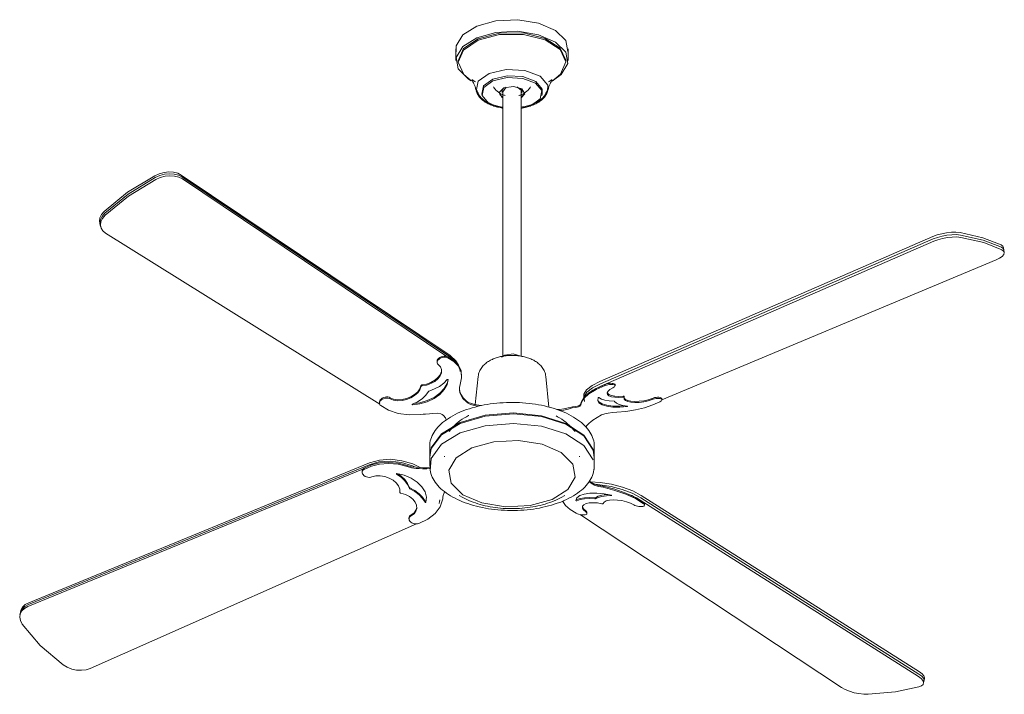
# Model space of a CAD drawing. Header units: millimetres. Extents: x 5554 to 11363, y -2806 to 7544.
# Tile 1 of 3: x 7840 to 8997, y -2806 to -2014. Entities that reach past the tile are written whole.
import ezdxf

# ---------------------------------------------------------------- set-up
doc = ezdxf.new("R2010")
doc.units = ezdxf.units.MM
doc.layers.add('E-ELEC-FIXT', color=7, linetype='Continuous', lineweight=9)

# ---------------------------------------------------------------- blocks, each defined once
blk = doc.blocks.new('33110 - 33110 MALVINAS Grey ceiling fan-563528-00 Isometrico PDF')
at = {"layer": 'E-ELEC-FIXT', "color": 251, "true_color": 0x5b5b5b}
for p, q in [((1605.5, -2048), (1605.5, -2061.6)), ((1737.1, -2061.6), (1737.1, -2048)), ((1608.2, -2061.6), (1608.2, -2063.3)), ((1734.4, -2063.3), (1734.4, -2061.6)), ((1664.3, -2093), (1660.7, -2098.2)), ((1635.7, -2101.1), (1636.2, -2102.8)), ((1660.6, -2097.3), (1660.6, -2409.6)), ((1682.1, -2409), (1682.1, -2097.3)), ((1682.1, -2104.5), (1686.2, -2100)), ((1706.4, -2102.8), (1706.9, -2101.1)), ((1693.7, -2114.4), (1682, -2117.7)), ((1598.5, -2407.9), (1282.8, -2196)), ((1283.4, -2198.2), (1599, -2410.1)), ((1599, -2410.1), (1283.4, -2198.2)), ((1284, -2200.5), (1594.7, -2409.1)), ((1187, -2252.8), (1187.5, -2255)), ((1187.5, -2255), (1188.1, -2257.3)), ((1516, -2465.3), (1193.8, -2264.4)), ((2165.8, -2268.2), (1774.6, -2438.4)), ((1775.1, -2441.1), (2166.2, -2271)), ((2166.2, -2271), (1775.1, -2441.1)), ((1775.6, -2443.9), (2166.7, -2273.8)), ((2249.2, -2284.1), (2248.7, -2281.3)), ((2249.7, -2286.9), (2249.2, -2284.1)), ((2240, -2295.8), (1847.3, -2460)), ((1583.2, -2414.8), (1583.2, -2416.1)), ((1595.8, -2410.8), (1595.8, -2409.6)), ((1659.1, -2410), (1662.8, -2407.5)), ((1609.9, -2424.5), (1609.3, -2422.3)), ((1610.5, -2426.8), (1609.9, -2424.5)), ((1612.1, -2432.9), (1612.1, -2431.6)), ((1631.6, -2432.6), (1628.2, -2465.7)), ((1714.7, -2468.7), (1711, -2432.6)), ((1564.2, -2443.4), (1564.2, -2444.7)), ((1564.2, -2443.5), (1564.2, -2444.8)), ((1565.6, -2443.8), (1565.6, -2442.6)), ((1770.8, -2446.2), (1775.6, -2443.9)), ((1780.9, -2443.2), (1780.9, -2442)), ((1792.4, -2443.6), (1792.4, -2442.3)), ((1515.6, -2462.7), (1515.6, -2464)), ((1528.1, -2458.9), (1528.1, -2457.6)), ((1752.6, -2463.8), (1752.6, -2462.6)), ((1755.5, -2456.5), (1756, -2459.3)), ((1756, -2459.3), (1756.5, -2462.1)), ((1801.8, -2455.8), (1801.8, -2457.1)), ((1802.9, -2457.4), (1802.9, -2456.6)), ((1803, -2457.3), (1803, -2456)), ((1835.8, -2459.7), (1835.8, -2458.4)), ((1847.4, -2460.1), (1847.4, -2458.8)), ((1574.6, -2514.8), (1574.6, -2526.2)), ((1768, -2526.2), (1768, -2514.8)), ((1574.7, -2527), (1574.7, -2538.4)), ((1592.1, -2526.2), (1592.1, -2527)), ((1750.5, -2527), (1750.5, -2526.2)), ((1767.9, -2538.4), (1767.9, -2527)), ((1102.6, -2702.7), (1496.9, -2541)), ((1103.1, -2700.5), (1503.4, -2536.3)), ((1503.4, -2536.3), (1103.1, -2700.5)), ((1503.9, -2534.1), (1103.6, -2698.3)), ((1495.2, -2543.8), (1495.2, -2545.1)), ((1497.7, -2541.7), (1497.7, -2540.4)), ((1548.3, -2538.5), (1548.3, -2537.3)), ((1767.7, -2535.4), (1767.7, -2541.8)), ((1761.7, -2556.3), (1764.3, -2558.1)), ((1764.7, -2557.2), (1762.3, -2555.6)), ((1539.7, -2567.4), (1539.7, -2567.5)), ((1539.7, -2567.5), (1539.7, -2568.7)), ((1778.5, -2562.8), (1778.5, -2561.6)), ((1585.7, -2581.7), (1586.2, -2579.5)), ((1586.2, -2579.5), (1586.6, -2577.4)), ((1609.2, -2572.3), (1613.6, -2574.8)), ((1729, -2574.8), (1733.4, -2572.3)), ((1817.4, -2575.2), (1821.9, -2577.8)), ((1821.9, -2577.8), (2148.9, -2784.9)), ((1822.5, -2575.1), (2149.4, -2782.1)), ((2149.4, -2782.1), (1822.5, -2575.1)), ((2150, -2779.4), (1823.1, -2572.4)), ((1757.9, -2591.6), (1757.9, -2590.3)), ((1778.4, -2581.9), (1778.4, -2581.3)), ((1825.5, -2581.8), (1825.5, -2580.6)), ((1827, -2583.8), (1827, -2582.5)), ((1550.2, -2598.5), (1550.2, -2599.8)), ((1552.8, -2596.4), (1552.8, -2595.1)), ((2058.6, -2798), (1751.6, -2595)), ((1759.4, -2593.5), (1759.4, -2592.3)), ((1559, -2605.7), (1175.9, -2775.5)), ((1093.7, -2710.5), (1093.2, -2712.7)), ((1094.1, -2708.3), (1093.7, -2710.5)), ((2155.3, -2790.2), (2155.9, -2787.5)), ((2154.7, -2793), (2155.3, -2790.2))]:
    blk.add_line(p, q, dxfattribs=at)
for points in [[(1629.8, -2021.1, 0), (1613.4, -2031.5, 0), (1605.9, -2044.4, 0), (1605.8, -2051.2, 0)], [(1736.9, -2050.9, 0), (1734.4, -2038.1, 0), (1722.4, -2026.2, 0), (1702.6, -2017.6, 0), (1678.1, -2013.6, 0), (1652.5, -2014.8, 0), (1629.8, -2021.1, 0)], [(1629.8, -2034.8, 0), (1613.4, -2045.1, 0), (1605.9, -2058, 0), (1608.2, -2071.4, 0), (1620.2, -2083.4, 0), (1623.2, -2085.2, 0)], [(1631.5, -2035.9, 0), (1614.2, -2047.5, 0), (1608.2, -2061.9, 0)], [(1718.5, -2085.6, 0), (1729.2, -2078, 0), (1736.8, -2065.2, 0), (1734.4, -2051.7, 0), (1722.4, -2039.8, 0), (1702.6, -2031.2, 0), (1678.1, -2027.2, 0), (1652.5, -2028.5, 0), (1629.8, -2034.8, 0)], [(1734.4, -2061.3, 0), (1727.9, -2046.9, 0), (1710.2, -2035.5, 0), (1684.8, -2029.2, 0), (1656.7, -2029.3, 0), (1631.5, -2035.9, 0)], [(1721, -2083.7, 0), (1728.4, -2077.4, 0), (1734.4, -2063, 0), (1727.9, -2048.6, 0), (1710.2, -2037.2, 0), (1684.8, -2030.9, 0), (1656.7, -2031, 0), (1631.5, -2037.6, 0)], [(1631.5, -2037.6, 0), (1614.2, -2049.2, 0), (1608.2, -2063.6, 0), (1614.7, -2077.9, 0), (1622.3, -2084.2, 0)], [(1644.5, -2076.6, 0), (1631.6, -2085.9, 0), (1629.3, -2097.4, 0)], [(1713.1, -2098.1, 0), (1713.3, -2090.4, 0), (1704.3, -2079.9, 0), (1686.5, -2073.1, 0), (1664.6, -2071.9, 0), (1644.5, -2076.6, 0)], [(1706.8, -2101.3, 0), (1706.9, -2095.2, 0), (1699.3, -2086.3, 0), (1684.2, -2080.5, 0), (1665.6, -2079.5, 0), (1648.6, -2083.5, 0)], [(1648.9, -2085.4, 0), (1665.7, -2081.5, 0), (1684, -2082.5, 0), (1698.9, -2088.1, 0), (1706.4, -2096.9, 0), (1704.5, -2106.5, 0), (1693.7, -2114.4, 0)], [(1629, -2096.1, 0), (1628.5, -2094, 0), (1627.9, -2092.1, 0), (1627.3, -2090.4, 0), (1626.6, -2088.9, 0), (1625.9, -2087.6, 0), (1625.3, -2086.6, 0), (1624.7, -2085.9, 0), (1624.3, -2085.3, 0), (1624, -2085, 0), (1623.8, -2084.8, 0), (1623.8, -2084.8, 0)], [(1624.5, -2084, 0), (1624.5, -2084.1, 0), (1624.8, -2084.3, 0), (1625.2, -2084.6, 0), (1625.8, -2085, 0), (1626.6, -2085.5, 0), (1627.6, -2086, 0), (1628.5, -2086.5, 0)], [(1648.6, -2083.5, 0), (1637.7, -2091.4, 0), (1635.8, -2101.2, 0)], [(1660.6, -2117.7, 0), (1658.6, -2117.3, 0), (1643.7, -2111.6, 0), (1636.3, -2102.8, 0), (1638.1, -2093.2, 0), (1648.9, -2085.4, 0)], [(1649.5, -2092.6, 0), (1649.9, -2093.3, 0), (1650.8, -2094.4, 0), (1651.6, -2095.3, 0), (1652.4, -2096.2, 0), (1653.3, -2097, 0), (1654.1, -2097.8, 0), (1654.9, -2098.4, 0), (1655.7, -2099, 0), (1656.5, -2099.6, 0), (1657.3, -2100.1, 0), (1658.1, -2100.5, 0), (1658.8, -2100.9, 0), (1659.6, -2101.3, 0), (1660.3, -2101.6, 0), (1661, -2101.9, 0), (1661.7, -2102.2, 0), (1662.4, -2102.4, 0), (1663.1, -2102.6, 0), (1663.4, -2102.7, 0)], [(1659.9, -2099.1, 0), (1659.4, -2096.7, 0), (1661.9, -2093.5, 0)], [(1682.2, -2105.2, 0), (1686.2, -2100.7, 0), (1683, -2094.9, 0), (1672.9, -2092, 0), (1661.9, -2093.8, 0)], [(1682, -2097.7, 0), (1681.9, -2096.4, 0), (1677, -2092.5, 0)], [(1693.1, -2092.6, 0), (1692.7, -2093.3, 0), (1691.9, -2094.4, 0), (1691, -2095.3, 0), (1690.2, -2096.2, 0), (1689.3, -2097, 0), (1688.5, -2097.8, 0), (1687.7, -2098.4, 0), (1686.9, -2099, 0), (1686.1, -2099.6, 0), (1685.3, -2100.1, 0), (1684.5, -2100.5, 0), (1683.8, -2100.9, 0), (1683, -2101.3, 0), (1682.3, -2101.6, 0), (1682.1, -2101.7, 0)], [(1713.6, -2096.1, 0), (1714.1, -2094, 0), (1714.7, -2092.1, 0), (1715.3, -2090.4, 0), (1716, -2088.9, 0), (1716.7, -2087.6, 0), (1717.3, -2086.6, 0), (1717.9, -2085.9, 0), (1718.3, -2085.3, 0), (1718.6, -2085, 0), (1718.8, -2084.8, 0), (1718.8, -2084.8, 0)], [(1718.1, -2084, 0), (1718.1, -2084.1, 0), (1717.8, -2084.3, 0), (1717.4, -2084.6, 0), (1716.8, -2085, 0), (1716, -2085.5, 0), (1715, -2086, 0), (1714.3, -2086.4, 0)], [(1629.2, -2096.8, 0), (1629.5, -2098, 0), (1629.9, -2099.2, 0), (1630.4, -2100.3, 0), (1631, -2101.4, 0), (1631.7, -2102.4, 0), (1632.4, -2103.5, 0), (1633.1, -2104.4, 0), (1634, -2105.4, 0), (1634.8, -2106.3, 0), (1635.8, -2107.2, 0), (1636.7, -2108, 0), (1637.7, -2108.8, 0), (1638.8, -2109.6, 0), (1639.9, -2110.3, 0), (1641, -2111, 0), (1642.2, -2111.6, 0), (1643.4, -2112.3, 0), (1644.7, -2112.9, 0), (1646, -2113.5, 0), (1647.3, -2114, 0), (1648.6, -2114.5, 0), (1650, -2115, 0), (1651.4, -2115.4, 0), (1652.8, -2115.8, 0), (1654.3, -2116.2, 0), (1655.8, -2116.5, 0), (1657.3, -2116.9, 0), (1658.8, -2117.1, 0), (1660.3, -2117.4, 0), (1660.7, -2117.4, 0)], [(1630.2, -2096.7, 0), (1630.5, -2097.8, 0), (1630.9, -2098.9, 0), (1631.4, -2099.9, 0), (1631.9, -2101, 0), (1632.5, -2102, 0), (1633.2, -2102.9, 0), (1634, -2103.9, 0), (1634.7, -2104.8, 0), (1635.6, -2105.6, 0), (1636.5, -2106.5, 0), (1637.4, -2107.3, 0), (1638.4, -2108, 0), (1639.4, -2108.8, 0), (1640.5, -2109.5, 0), (1641.6, -2110.2, 0), (1642.8, -2110.8, 0), (1644, -2111.4, 0), (1645.2, -2112, 0), (1646.5, -2112.6, 0), (1647.7, -2113.1, 0), (1649.1, -2113.6, 0), (1650.4, -2114, 0), (1651.8, -2114.5, 0), (1653.2, -2114.9, 0), (1654.6, -2115.3, 0), (1656.1, -2115.6, 0), (1657.6, -2115.9, 0), (1659, -2116.2, 0), (1660.6, -2116.4, 0)], [(1661.9, -2093.8, 0), (1656.4, -2099.1, 0), (1659.7, -2104.8, 0), (1660.5, -2105.3, 0)], [(1656.9, -2101.3, 0), (1659.7, -2104, 0), (1660.6, -2104.5, 0)], [(1679.5, -2102.6, 0), (1679.8, -2102.6, 0), (1680.5, -2102.3, 0), (1681.2, -2102.1, 0), (1681.9, -2101.8, 0), (1682.1, -2101.7, 0)], [(1681.4, -2094, 0), (1683.2, -2098, 0), (1682.7, -2099.3, 0)], [(1712.5, -2096.7, 0), (1712.1, -2097.8, 0), (1711.7, -2098.9, 0), (1711.2, -2099.9, 0), (1710.7, -2101, 0), (1710.1, -2102, 0), (1709.4, -2102.9, 0), (1708.7, -2103.9, 0), (1707.9, -2104.8, 0), (1707, -2105.6, 0), (1706.1, -2106.5, 0), (1705.2, -2107.3, 0), (1704.2, -2108, 0), (1703.2, -2108.8, 0), (1702.1, -2109.5, 0), (1701, -2110.2, 0), (1699.8, -2110.8, 0), (1698.6, -2111.4, 0), (1697.4, -2112, 0), (1696.3, -2112.5, 0)], [(1713.4, -2096.8, 0), (1713.1, -2098, 0), (1712.7, -2099.2, 0), (1712.2, -2100.3, 0), (1711.6, -2101.4, 0), (1711, -2102.4, 0), (1710.2, -2103.5, 0), (1709.5, -2104.4, 0), (1708.7, -2105.4, 0), (1707.8, -2106.3, 0), (1706.9, -2107.2, 0), (1705.9, -2108, 0), (1704.9, -2108.8, 0), (1703.8, -2109.6, 0), (1702.7, -2110.3, 0), (1701.6, -2111, 0), (1700.4, -2111.6, 0), (1699.2, -2112.3, 0), (1697.9, -2112.9, 0), (1696.7, -2113.4, 0)], [(1681.9, -2116.4, 0), (1682.2, -2116.4, 0), (1683.7, -2116.1, 0), (1685.2, -2115.9, 0), (1686.7, -2115.6, 0), (1688.1, -2115.2, 0), (1689.6, -2114.8, 0), (1691, -2114.4, 0), (1692.3, -2114, 0), (1693.7, -2113.5, 0), (1695, -2113, 0), (1696.3, -2112.5, 0)], [(1681.9, -2117.4, 0), (1682.3, -2117.4, 0), (1683.8, -2117.2, 0), (1685.3, -2116.9, 0), (1686.8, -2116.6, 0), (1688.3, -2116.2, 0), (1689.7, -2115.8, 0), (1691.1, -2115.4, 0), (1692.5, -2115, 0), (1693.9, -2114.5, 0), (1695.3, -2114, 0), (1696.6, -2113.5, 0), (1696.7, -2113.4, 0)], [(1251.7, -2196.8, 0), (1219.7, -2216.3, 0), (1192.3, -2238.8, 0)], [(1282.8, -2196, 0), (1278.7, -2194, 0), (1273.8, -2192.8, 0), (1268.3, -2192.4, 0), (1262.6, -2193, 0), (1256.9, -2194.5, 0), (1251.7, -2196.8, 0)], [(1252.2, -2199, 0), (1257.5, -2196.7, 0), (1263.2, -2195.2, 0), (1268.9, -2194.7, 0), (1274.4, -2195, 0), (1279.3, -2196.2, 0), (1283.4, -2198.2, 0)], [(1283.4, -2198.2, 0), (1279.3, -2196.2, 0), (1274.4, -2195, 0), (1268.9, -2194.7, 0), (1263.2, -2195.2, 0), (1257.5, -2196.7, 0), (1252.2, -2199, 0)], [(1252.8, -2201.2, 0), (1258.1, -2199, 0), (1263.8, -2197.5, 0), (1269.5, -2196.9, 0), (1274.9, -2197.2, 0), (1279.9, -2198.5, 0), (1284, -2200.5, 0)], [(1192.9, -2241, 0), (1220.3, -2218.6, 0), (1252.2, -2199, 0)], [(1252.2, -2199, 0), (1220.3, -2218.6, 0), (1192.9, -2241, 0)], [(1193.4, -2243.3, 0), (1220.9, -2220.8, 0), (1252.8, -2201.2, 0)], [(1192.3, -2238.8, 0), (1189.2, -2242.5, 0), (1187.2, -2246.4, 0), (1186.6, -2250.3, 0), (1187.3, -2254, 0)], [(1187.9, -2256.2, 0), (1187.2, -2252.5, 0), (1187.8, -2248.6, 0), (1189.7, -2244.7, 0), (1192.9, -2241, 0)], [(1192.9, -2241, 0), (1189.7, -2244.7, 0), (1187.8, -2248.6, 0), (1187.2, -2252.5, 0), (1187.9, -2256.2, 0)], [(1193.8, -2264.4, 0), (1190.5, -2261.7, 0), (1188.5, -2258.4, 0), (1187.8, -2254.8, 0), (1188.4, -2250.9, 0), (1190.3, -2247, 0), (1193.4, -2243.3, 0)], [(2197.7, -2263.7, 0), (2192.9, -2263.2, 0), (2187.6, -2263.3, 0), (2181.9, -2263.9, 0), (2176.1, -2264.9, 0), (2170.7, -2266.4, 0), (2165.8, -2268.2, 0)], [(2166.2, -2271, 0), (2171.1, -2269.2, 0), (2176.6, -2267.7, 0), (2182.3, -2266.6, 0), (2188, -2266.1, 0), (2193.4, -2266, 0), (2198.1, -2266.5, 0)], [(2198.1, -2266.5, 0), (2193.4, -2266, 0), (2188, -2266.1, 0), (2182.3, -2266.6, 0), (2176.6, -2267.7, 0), (2171.1, -2269.2, 0), (2166.2, -2271, 0)], [(2245.9, -2278.1, 0), (2224.6, -2269.7, 0), (2197.7, -2263.7, 0)], [(2198.1, -2266.5, 0), (2225, -2272.5, 0), (2246.4, -2280.9, 0)], [(2246.4, -2280.9, 0), (2225, -2272.5, 0), (2198.1, -2266.5, 0)], [(2166.7, -2273.8, 0), (2171.6, -2272, 0), (2177.1, -2270.5, 0), (2182.8, -2269.5, 0), (2188.5, -2268.9, 0), (2193.9, -2268.8, 0), (2198.6, -2269.3, 0)], [(2198.6, -2269.3, 0), (2225.5, -2275.3, 0), (2246.8, -2283.7, 0)], [(2248.7, -2281.6, 0), (2248, -2279.7, 0), (2245.9, -2278.1, 0)], [(2246.8, -2283.7, 0), (2248.9, -2285.3, 0), (2249.7, -2287.2, 0), (2249.1, -2289.3, 0), (2247.2, -2291.6, 0), (2244.1, -2293.7, 0), (2240, -2295.8, 0)], [(2246.4, -2280.9, 0), (2248.4, -2282.5, 0), (2249.2, -2284.4, 0)], [(2249.2, -2284.4, 0), (2248.4, -2282.5, 0), (2246.4, -2280.9, 0)], [(1662.8, -2407.5, 0), (1672.7, -2406, 0), (1681.8, -2408.6, 0), (1682.4, -2409, 0)], [(1595.8, -2409.6, 0), (1594.5, -2409, 0), (1593, -2408.7, 0), (1591.4, -2408.7, 0), (1589.7, -2409, 0), (1588.1, -2409.5, 0), (1586.5, -2410.2, 0), (1585.2, -2411.2, 0), (1584.2, -2412.3, 0), (1583.5, -2413.4, 0), (1583.2, -2414.6, 0)], [(1584.7, -2418.7, 0), (1583.9, -2417.9, 0), (1583.4, -2416.9, 0), (1583.2, -2415.8, 0), (1583.5, -2414.7, 0), (1584.2, -2413.5, 0), (1585.2, -2412.5, 0), (1586.5, -2411.5, 0), (1588.1, -2410.8, 0), (1589.7, -2410.3, 0), (1591.4, -2410, 0), (1593, -2410, 0), (1594.5, -2410.3, 0), (1595.8, -2410.8, 0)], [(1612.1, -2433.1, 0), (1611.4, -2425.9, 0), (1608.3, -2419.4, 0), (1603, -2413.9, 0), (1595.8, -2409.6, 0)], [(1595.8, -2410.8, 0), (1603, -2415.1, 0), (1608.3, -2420.7, 0), (1611.4, -2427.2, 0), (1612.1, -2434.4, 0), (1610.4, -2441.9, 0)], [(1607.9, -2418.4, 0), (1605.5, -2414.4, 0), (1598.5, -2407.9, 0)], [(1599, -2410.1, 0), (1606, -2416.6, 0), (1606.6, -2417.4, 0)], [(1606.6, -2417.4, 0), (1606, -2416.6, 0), (1599, -2410.1, 0)], [(1631.6, -2432.6, 0), (1631.8, -2431.1, 0), (1632.1, -2429.7, 0), (1632.5, -2428.2, 0), (1633.1, -2426.9, 0), (1633.7, -2425.5, 0), (1634.3, -2424.3, 0), (1635.1, -2423.1, 0), (1635.9, -2422, 0), (1636.7, -2420.9, 0), (1637.6, -2419.9, 0), (1638.5, -2418.9, 0), (1639.5, -2418, 0), (1640.5, -2417.2, 0), (1641.5, -2416.4, 0), (1642.6, -2415.6, 0), (1643.6, -2414.9, 0), (1644.7, -2414.3, 0), (1645.9, -2413.6, 0), (1647, -2413.1, 0), (1648.2, -2412.5, 0), (1649.2, -2412, 0)], [(1711, -2432.6, 0), (1710.8, -2431.1, 0), (1710.5, -2429.7, 0), (1710.1, -2428.2, 0), (1709.6, -2426.9, 0), (1709, -2425.5, 0), (1708.3, -2424.3, 0), (1707.5, -2423.1, 0), (1706.7, -2422, 0), (1705.9, -2420.9, 0), (1705, -2419.9, 0), (1704.1, -2418.9, 0), (1703.1, -2418, 0), (1702.1, -2417.2, 0), (1701.1, -2416.4, 0), (1700.1, -2415.6, 0), (1699, -2414.9, 0), (1697.9, -2414.3, 0), (1696.8, -2413.6, 0), (1695.6, -2413.1, 0), (1694.5, -2412.5, 0), (1693.3, -2412, 0), (1692.1, -2411.5, 0), (1690.9, -2411, 0), (1689.6, -2410.6, 0), (1688.4, -2410.2, 0), (1687.1, -2409.9, 0), (1685.8, -2409.5, 0), (1684.6, -2409.2, 0), (1683.3, -2409, 0), (1681.9, -2408.7, 0), (1680.6, -2408.5, 0), (1679.3, -2408.3, 0), (1678, -2408.2, 0), (1676.6, -2408.1, 0), (1675.3, -2408, 0), (1673.9, -2407.9, 0), (1672.6, -2407.8, 0), (1671.2, -2407.8, 0), (1669.8, -2407.9, 0), (1668.5, -2407.9, 0), (1667.1, -2408, 0), (1665.8, -2408.1, 0), (1664.5, -2408.2, 0), (1663.1, -2408.4, 0), (1661.8, -2408.6, 0), (1660.5, -2408.8, 0), (1659.2, -2409, 0), (1657.9, -2409.3, 0), (1656.6, -2409.6, 0), (1655.3, -2409.9, 0), (1654, -2410.3, 0), (1652.8, -2410.7, 0), (1651.6, -2411.1, 0), (1650.3, -2411.6, 0), (1649.2, -2412, 0)], [(1565.6, -2443.8, 0), (1570.9, -2442.8, 0), (1576, -2441, 0), (1580.5, -2438.4, 0), (1584.3, -2435.3, 0), (1586.9, -2431.8, 0), (1588.4, -2428.2, 0), (1588.5, -2424.6, 0), (1587.2, -2421.4, 0), (1584.7, -2418.7, 0)], [(1588.4, -2426.9, 0), (1586.9, -2430.5, 0), (1584.3, -2434, 0), (1580.5, -2437.1, 0), (1576, -2439.7, 0), (1570.9, -2441.6, 0), (1565.6, -2442.6, 0)], [(1554.4, -2465.8, 0), (1563.1, -2464.8, 0), (1571.8, -2462.3, 0), (1579.7, -2458.5, 0), (1586.5, -2453.7, 0), (1591.7, -2448.1, 0), (1595, -2442.2, 0), (1596.2, -2436.2, 0)], [(1596.2, -2436, 0), (1595, -2440.9, 0), (1591.7, -2446.9, 0), (1586.5, -2452.4, 0), (1579.7, -2457.2, 0), (1571.8, -2461, 0), (1563.1, -2463.5, 0), (1556, -2464.5, 0)], [(1595.3, -2436.2, 0), (1591.2, -2440.4, 0), (1586.2, -2444.2, 0), (1580.4, -2447.3, 0), (1574, -2449.7, 0)], [(1596.2, -2436.2, 0), (1596.2, -2436.1, 0), (1596.2, -2436.1, 0), (1596.1, -2436, 0), (1596, -2436, 0), (1595.9, -2436, 0), (1595.8, -2436, 0), (1595.7, -2436, 0), (1595.6, -2436, 0), (1595.5, -2436.1, 0), (1595.4, -2436.1, 0), (1595.3, -2436.2, 0)], [(1774.6, -2438.4, 0), (1765.4, -2443.2, 0), (1759, -2448.3, 0), (1755.8, -2453.3, 0), (1755.7, -2457.2, 0)], [(1792.4, -2442.3, 0), (1792.4, -2442.1, 0), (1792, -2441.6, 0), (1791.3, -2441.2, 0), (1790.2, -2440.8, 0), (1788.9, -2440.7, 0), (1787.4, -2440.6, 0), (1785.7, -2440.8, 0), (1784, -2441, 0), (1782.4, -2441.4, 0), (1780.9, -2442, 0)], [(1564.2, -2443.5, 0), (1563, -2447.2, 0), (1560.5, -2450.7, 0), (1556.9, -2453.9, 0), (1552.5, -2456.5, 0), (1547.4, -2458.5, 0), (1542.1, -2459.6, 0), (1536.9, -2459.9, 0), (1532.1, -2459.2, 0), (1528.1, -2457.6, 0)], [(1528.1, -2458.9, 0), (1532.1, -2460.4, 0), (1536.9, -2461.1, 0), (1542.1, -2460.9, 0), (1547.4, -2459.8, 0), (1552.5, -2457.8, 0), (1556.9, -2455.1, 0), (1560.5, -2451.9, 0), (1563, -2448.4, 0), (1564.2, -2444.8, 0)], [(1573.3, -2450.2, 0), (1570, -2454.6, 0), (1565.7, -2458.7, 0), (1560.4, -2462.3, 0), (1554.3, -2465.2, 0)], [(1565.6, -2442.6, 0), (1565.4, -2442.6, 0), (1565.1, -2442.6, 0), (1564.9, -2442.7, 0), (1564.7, -2442.8, 0), (1564.5, -2442.9, 0), (1564.4, -2443.1, 0), (1564.3, -2443.2, 0), (1564.2, -2443.4, 0), (1564.2, -2443.5, 0)], [(1564.2, -2444.8, 0), (1564.2, -2444.6, 0), (1564.3, -2444.5, 0), (1564.4, -2444.3, 0), (1564.5, -2444.2, 0), (1564.7, -2444, 0), (1564.9, -2443.9, 0), (1565.1, -2443.9, 0), (1565.4, -2443.8, 0), (1565.6, -2443.8, 0)], [(1574, -2449.7, 0), (1573.7, -2449.8, 0), (1573.5, -2449.9, 0), (1573.4, -2450, 0), (1573.3, -2450.2, 0)], [(1610.4, -2441.9, 0), (1609.5, -2445.4, 0), (1609.5, -2448.9, 0)], [(1611.3, -2453.3, 0), (1610.2, -2450.4, 0), (1609.5, -2447.6, 0)], [(1609.5, -2448.9, 0), (1610.1, -2451.4, 0), (1611.2, -2454.1, 0)], [(1780.9, -2442, 0), (1770.2, -2446.7, 0), (1761.6, -2451.9, 0), (1755.6, -2457.2, 0), (1752.6, -2462.6, 0)], [(1752.6, -2463.8, 0), (1755.6, -2458.5, 0), (1761.6, -2453.1, 0), (1770.2, -2447.9, 0), (1780.9, -2443.2, 0)], [(1756.1, -2456.8, 0), (1756.2, -2456.1, 0), (1759.4, -2451, 0), (1765.9, -2445.9, 0), (1775.1, -2441.1, 0)], [(1775.1, -2441.1, 0), (1765.9, -2445.9, 0), (1759.4, -2451, 0), (1756.2, -2456.1, 0), (1756.1, -2456.8, 0)], [(1765, -2449.6, 0), (1766.3, -2448.8, 0), (1768.9, -2447.2, 0)], [(1780.9, -2443.2, 0), (1782.4, -2442.7, 0), (1784, -2442.3, 0), (1785.7, -2442, 0), (1787.4, -2441.9, 0), (1788.9, -2441.9, 0), (1790.2, -2442.1, 0), (1791.3, -2442.4, 0), (1792, -2442.9, 0), (1792.4, -2443.4, 0), (1792.3, -2444, 0), (1791.8, -2444.6, 0), (1791, -2445.3, 0), (1789.8, -2445.9, 0)], [(1789.8, -2445.9, 0), (1786.4, -2447.8, 0), (1784.2, -2449.8, 0), (1783.2, -2451.8, 0), (1783.5, -2453.6, 0), (1785.2, -2455.2, 0), (1788.1, -2456.4, 0), (1792, -2457.1, 0), (1796.6, -2457.4, 0), (1801.8, -2457.1, 0)], [(1528.1, -2457.6, 0), (1526.8, -2457.1, 0), (1525.4, -2456.7, 0), (1523.8, -2456.7, 0), (1522.1, -2457, 0), (1520.4, -2457.5, 0), (1518.9, -2458.2, 0), (1517.6, -2459.1, 0), (1516.5, -2460.2, 0), (1515.9, -2461.3, 0), (1515.6, -2462.5, 0)], [(1517.1, -2466.6, 0), (1516.2, -2465.8, 0), (1515.7, -2464.8, 0), (1515.6, -2463.7, 0), (1515.9, -2462.6, 0), (1516.5, -2461.4, 0), (1517.6, -2460.4, 0), (1518.9, -2459.4, 0), (1520.4, -2458.7, 0), (1522.1, -2458.2, 0), (1523.8, -2458, 0), (1525.4, -2458, 0), (1526.8, -2458.3, 0), (1528.1, -2458.9, 0)], [(1768, -2514.8, 0), (1767.9, -2512.7, 0), (1767.7, -2510.5, 0), (1767.3, -2508.4, 0), (1766.7, -2506.3, 0), (1766, -2504.2, 0), (1765.1, -2502.1, 0), (1764.1, -2500.1, 0), (1762.9, -2498.1, 0), (1761.6, -2496.1, 0), (1760.1, -2494.2, 0), (1758.5, -2492.3, 0), (1756.7, -2490.4, 0), (1754.8, -2488.6, 0), (1752.8, -2486.8, 0), (1750.7, -2485.1, 0), (1748.4, -2483.5, 0), (1746, -2481.8, 0), (1743.5, -2480.3, 0), (1740.9, -2478.8, 0), (1738.2, -2477.3, 0), (1735.4, -2475.9, 0), (1732.4, -2474.6, 0), (1729.4, -2473.4, 0), (1726.3, -2472.2, 0), (1723.1, -2471, 0), (1719.8, -2470, 0), (1716.5, -2469, 0), (1713.1, -2468.1, 0), (1709.6, -2467.2, 0), (1706, -2466.5, 0), (1702.4, -2465.8, 0), (1698.8, -2465.2, 0), (1695.1, -2464.6, 0), (1691.3, -2464.2, 0), (1687.6, -2463.8, 0), (1683.8, -2463.5, 0), (1680, -2463.3, 0), (1676.2, -2463.1, 0), (1672.3, -2463.1, 0), (1668.5, -2463.1, 0), (1664.7, -2463.2, 0), (1660.9, -2463.4, 0), (1657.1, -2463.6, 0), (1653.3, -2464, 0), (1649.5, -2464.4, 0), (1645.8, -2464.9, 0), (1642.2, -2465.4, 0), (1638.5, -2466.1, 0), (1635, -2466.8, 0), (1631.4, -2467.6, 0), (1628, -2468.5, 0), (1624.6, -2469.4, 0), (1621.3, -2470.5, 0), (1618, -2471.6, 0), (1614.9, -2472.7, 0), (1611.8, -2473.9, 0), (1610.8, -2474.3, 0)], [(1611.2, -2454.1, 0), (1613.7, -2458.4, 0), (1617.4, -2462.2, 0)], [(1617.6, -2461.3, 0), (1613.9, -2457.6, 0), (1611.3, -2453.3, 0)], [(1617.4, -2462.2, 0), (1619.7, -2464.1, 0), (1622.4, -2465.4, 0)], [(1622.4, -2464.1, 0), (1619.9, -2463, 0), (1617.6, -2461.3, 0)], [(1752.6, -2462.9, 0), (1752.6, -2463.6, 0), (1752.2, -2464.6, 0)], [(1752.2, -2465.9, 0), (1752.6, -2464.8, 0), (1752.6, -2463.8, 0)], [(1772.6, -2457.6, 0), (1772, -2460.8, 0), (1773.5, -2463.7, 0), (1777.2, -2466, 0), (1782.7, -2467.6, 0), (1789.7, -2468.5, 0), (1797.8, -2468.6, 0), (1806.5, -2467.8, 0)], [(1802.6, -2467, 0), (1797.8, -2467.3, 0), (1789.7, -2467.3, 0), (1782.7, -2466.4, 0), (1777.2, -2464.7, 0), (1773.5, -2462.4, 0), (1772, -2459.9, 0)], [(1773.5, -2457.5, 0), (1773.5, -2457.4, 0), (1773.4, -2457.4, 0), (1773.3, -2457.4, 0), (1773.2, -2457.4, 0), (1773.1, -2457.4, 0), (1773, -2457.4, 0), (1772.9, -2457.5, 0), (1772.7, -2457.5, 0), (1772.7, -2457.5, 0), (1772.6, -2457.6, 0), (1772.6, -2457.6, 0)], [(1791.3, -2461.7, 0), (1785.5, -2461.4, 0), (1780.5, -2460.5, 0), (1776.4, -2459.2, 0), (1773.5, -2457.5, 0)], [(1801.8, -2455.8, 0), (1796.6, -2456.1, 0), (1792, -2455.9, 0), (1788.1, -2455.1, 0), (1785.2, -2453.9, 0), (1783.5, -2452.4, 0)], [(1791.9, -2461.9, 0), (1791.8, -2461.8, 0), (1791.7, -2461.8, 0), (1791.5, -2461.7, 0), (1791.3, -2461.7, 0)], [(1806.8, -2467.4, 0), (1801.5, -2466.7, 0), (1797.1, -2465.5, 0), (1793.9, -2463.9, 0), (1791.9, -2461.9, 0)], [(1844.9, -2462.4, 0), (1836.6, -2466.1, 0), (1826.9, -2469.3, 0), (1816.2, -2471.9, 0), (1805.2, -2473.6, 0), (1794.3, -2474.5, 0)], [(1802.9, -2456.1, 0), (1803, -2456, 0), (1802.9, -2455.9, 0), (1802.8, -2455.8, 0), (1802.7, -2455.8, 0), (1802.5, -2455.8, 0), (1802.3, -2455.8, 0), (1802, -2455.8, 0), (1801.8, -2455.8, 0)], [(1801.8, -2457.1, 0), (1802, -2457.1, 0), (1802.3, -2457, 0), (1802.5, -2457, 0), (1802.7, -2457.1, 0), (1802.8, -2457.1, 0), (1802.9, -2457.2, 0)], [(1803, -2457.2, 0), (1802.9, -2457.3, 0), (1802.9, -2457.4, 0)], [(1802.9, -2457.4, 0), (1803, -2459.3, 0), (1804.5, -2460.9, 0), (1807.2, -2462.1, 0), (1811, -2462.9, 0), (1815.6, -2463.2, 0), (1820.7, -2463.1, 0), (1826, -2462.4, 0), (1831.2, -2461.2, 0), (1835.8, -2459.7, 0)], [(1835.8, -2458.4, 0), (1831.2, -2459.9, 0), (1826, -2461.1, 0), (1820.7, -2461.8, 0), (1815.6, -2462, 0), (1811, -2461.7, 0), (1807.2, -2460.9, 0), (1804.5, -2459.6, 0), (1803, -2458, 0)], [(1847.4, -2458.8, 0), (1847.3, -2458.6, 0), (1847, -2458, 0), (1846.2, -2457.6, 0), (1845.2, -2457.3, 0), (1843.8, -2457.1, 0), (1842.3, -2457.1, 0), (1840.6, -2457.2, 0), (1838.9, -2457.5, 0), (1837.3, -2457.9, 0), (1835.8, -2458.4, 0)], [(1835.8, -2459.7, 0), (1837.3, -2459.2, 0), (1838.9, -2458.8, 0), (1840.6, -2458.5, 0), (1842.3, -2458.4, 0), (1843.8, -2458.4, 0), (1845.2, -2458.6, 0), (1846.2, -2458.9, 0), (1847, -2459.3, 0), (1847.3, -2459.9, 0), (1847.3, -2460.5, 0), (1846.9, -2461.1, 0), (1846, -2461.8, 0), (1844.9, -2462.4, 0)], [(1564.1, -2477.4, 0), (1550.3, -2477.8, 0), (1537.5, -2476, 0), (1526.2, -2472.2, 0), (1517.1, -2466.6, 0)], [(1554.3, -2465.2, 0), (1554.2, -2465.3, 0), (1554.1, -2465.3, 0), (1554.1, -2465.4, 0), (1554, -2465.5, 0), (1554, -2465.6, 0), (1554, -2465.6, 0), (1554, -2465.7, 0), (1554.1, -2465.8, 0), (1554.2, -2465.8, 0), (1554.3, -2465.8, 0), (1554.4, -2465.8, 0)], [(1574.6, -2514.8, 0), (1574.7, -2512.7, 0), (1574.9, -2510.5, 0), (1575.3, -2508.4, 0), (1575.9, -2506.3, 0), (1576.6, -2504.2, 0), (1577.5, -2502.1, 0), (1578.5, -2500.1, 0), (1579.7, -2498.1, 0), (1581.1, -2496.1, 0), (1582.5, -2494.2, 0), (1584.1, -2492.3, 0), (1585.9, -2490.4, 0), (1587.8, -2488.6, 0), (1589.8, -2486.8, 0), (1591.9, -2485.1, 0), (1594.2, -2483.5, 0), (1596.6, -2481.8, 0), (1599.1, -2480.3, 0), (1601.7, -2478.8, 0), (1604.4, -2477.3, 0), (1607.2, -2475.9, 0), (1610.2, -2474.6, 0), (1610.8, -2474.3, 0)], [(1610.4, -2486.8, 0), (1639.7, -2478.2, 0), (1672.9, -2475.4, 0), (1705.8, -2478.8, 0), (1734.7, -2487.8, 0), (1755.8, -2501.5, 0), (1766.8, -2518.2, 0), (1767.9, -2527.9, 0)], [(1635.8, -2466.7, 0), (1632.3, -2466.4, 0), (1627.2, -2465.5, 0), (1622.4, -2464.1, 0)], [(1622.4, -2465.4, 0), (1627.2, -2466.8, 0), (1631.7, -2467.6, 0)], [(1737.1, -2469.6, 0), (1732.2, -2470.7, 0), (1727.1, -2471.3, 0), (1723.9, -2471.4, 0)], [(1727.2, -2472.5, 0), (1732.2, -2472, 0), (1737.1, -2470.9, 0)], [(1742.2, -2468.4, 0), (1739.7, -2468.9, 0), (1737.1, -2469.6, 0)], [(1737.1, -2470.9, 0), (1739.6, -2470.2, 0), (1741.9, -2469.6, 0)], [(1741.9, -2469.6, 0), (1746.2, -2468.9, 0), (1749.5, -2468.2, 0)], [(1749.7, -2467, 0), (1746.4, -2467.8, 0), (1742.2, -2468.4, 0)], [(1749.5, -2468.2, 0), (1751.1, -2467.3, 0), (1752.2, -2465.9, 0)], [(1752.2, -2464.6, 0), (1751.2, -2466, 0), (1749.7, -2467, 0)], [(1794.3, -2474.5, 0), (1789.2, -2474.9, 0), (1784.1, -2475.6, 0)], [(1806.5, -2467.8, 0), (1806.6, -2467.8, 0), (1806.7, -2467.8, 0), (1806.8, -2467.7, 0), (1806.9, -2467.7, 0), (1807, -2467.6, 0), (1807, -2467.6, 0), (1807, -2467.5, 0), (1807, -2467.5, 0), (1806.9, -2467.5, 0), (1806.9, -2467.5, 0), (1806.8, -2467.4, 0)], [(1569.7, -2476.7, 0), (1566.9, -2477, 0), (1564.1, -2477.4, 0)], [(1578.3, -2476, 0), (1574.2, -2476.4, 0), (1569.7, -2476.7, 0)], [(1574.7, -2527.2, 0), (1576.4, -2516.6, 0), (1588.4, -2500.1, 0), (1610.4, -2486.8, 0)], [(1587.7, -2476.4, 0), (1583.3, -2475.8, 0), (1578.3, -2476, 0)], [(1590.9, -2478.6, 0), (1589.4, -2477.3, 0), (1587.7, -2476.4, 0)], [(1594.1, -2483.7, 0), (1593, -2481.1, 0), (1590.9, -2478.6, 0)], [(1597.3, -2497.2, 0), (1599.3, -2494.7, 0), (1601.5, -2492.3, 0), (1603.7, -2490.2, 0), (1605.9, -2488.1, 0), (1608.2, -2486.2, 0), (1610.6, -2484.5, 0), (1612.9, -2482.8, 0), (1615.3, -2481.3, 0), (1617.8, -2479.9, 0), (1620.2, -2478.5, 0), (1620.5, -2478.4, 0)], [(1610.4, -2487.7, 0), (1639.7, -2479.1, 0), (1672.9, -2476.3, 0), (1705.8, -2479.7, 0), (1734.6, -2488.7, 0), (1755.7, -2502.4, 0), (1766.7, -2519, 0), (1767.9, -2527.9, 0)], [(1745.4, -2497.2, 0), (1743.3, -2494.7, 0), (1741.1, -2492.3, 0), (1738.9, -2490.2, 0), (1736.7, -2488.1, 0), (1734.4, -2486.2, 0), (1732, -2484.5, 0), (1729.7, -2482.8, 0), (1727.3, -2481.3, 0), (1724.9, -2479.9, 0), (1723.3, -2479, 0)], [(1766.4, -2483.9, 0), (1764.1, -2485.8, 0), (1762.1, -2487.4, 0)], [(1776.5, -2477.8, 0), (1771.2, -2480.7, 0), (1766.4, -2483.9, 0)], [(1784.1, -2475.6, 0), (1780.2, -2476.5, 0), (1776.5, -2477.8, 0)], [(1574.7, -2527, 0), (1576.5, -2517.4, 0), (1588.5, -2501, 0), (1610.4, -2487.7, 0)], [(1610.4, -2499, 0), (1639.7, -2490.4, 0), (1672.9, -2487.7, 0), (1705.8, -2491, 0), (1734.6, -2500.1, 0), (1755.7, -2513.7, 0), (1766.7, -2530.4, 0)], [(1762.1, -2487.4, 0), (1759.5, -2489.9, 0), (1758.1, -2491.9, 0)], [(1575.2, -2543.4, 0), (1576.5, -2528.8, 0), (1588.5, -2512.3, 0), (1610.4, -2499, 0)], [(1624.3, -2516.3, 0), (1650, -2509.2, 0), (1679, -2507.8, 0), (1706.8, -2512.3, 0), (1729.2, -2522, 0), (1742.8, -2535.6, 0), (1745.5, -2550.8, 0), (1736.9, -2565.4, 0), (1718.3, -2577.2, 0)], [(1718.3, -2577.2, 0), (1692.6, -2584.3, 0), (1663.6, -2585.7, 0), (1635.8, -2581.2, 0), (1613.4, -2571.5, 0), (1599.8, -2557.9, 0), (1597.1, -2542.7, 0), (1605.7, -2528.1, 0), (1624.3, -2516.3, 0)], [(1503.4, -2536.3, 0), (1515, -2533, 0), (1528, -2532.1, 0), (1541.4, -2533.6, 0), (1554.4, -2537.5, 0), (1557.8, -2539, 0)], [(1557.8, -2539, 0), (1554.4, -2537.5, 0), (1541.4, -2533.6, 0), (1528, -2532.1, 0), (1515, -2533, 0), (1503.4, -2536.3, 0)], [(1563.6, -2539.5, 0), (1554.8, -2535.3, 0), (1541.9, -2531.5, 0), (1528.5, -2529.9, 0), (1515.5, -2530.8, 0), (1503.9, -2534.1, 0)], [(1497.7, -2540.4, 0), (1496.6, -2541.1, 0), (1495.8, -2542.1, 0), (1495.3, -2543.1, 0), (1495.3, -2544.3, 0)], [(1506.8, -2550.6, 0), (1505.3, -2551, 0), (1503.7, -2551.2, 0), (1502, -2551, 0), (1500.4, -2550.6, 0), (1498.8, -2549.9, 0), (1497.4, -2549, 0), (1496.4, -2547.9, 0), (1495.6, -2546.8, 0), (1495.3, -2545.6, 0), (1495.3, -2544.4, 0), (1495.8, -2543.3, 0), (1496.6, -2542.4, 0), (1497.7, -2541.7, 0)], [(1548.3, -2537.3, 0), (1537.4, -2534.6, 0), (1526.4, -2533.5, 0), (1515.8, -2534.2, 0), (1506.1, -2536.5, 0), (1497.7, -2540.4, 0)], [(1497.7, -2541.7, 0), (1506.1, -2537.8, 0), (1515.8, -2535.5, 0), (1526.4, -2534.8, 0), (1537.4, -2535.8, 0), (1548.3, -2538.5, 0)], [(1558.6, -2539.3, 0), (1553.4, -2538.6, 0), (1548.3, -2537.3, 0)], [(1548.3, -2538.5, 0), (1553.4, -2539.8, 0), (1558.6, -2540.6, 0)], [(1566.4, -2539.9, 0), (1562.6, -2539.6, 0), (1558.6, -2539.3, 0)], [(1558.6, -2540.6, 0), (1562.4, -2540.8, 0), (1566.1, -2541, 0)], [(1566.1, -2541, 0), (1571.4, -2541.1, 0), (1575.2, -2540.7, 0)], [(1575, -2539.7, 0), (1571.7, -2540, 0), (1566.4, -2539.9, 0)], [(1574.8, -2540.3, 0), (1575, -2542.4, 0), (1575.4, -2544.6, 0), (1576, -2546.7, 0), (1576.7, -2548.8, 0), (1577.6, -2550.9, 0), (1578.6, -2552.9, 0), (1579.8, -2554.9, 0), (1581.1, -2556.9, 0), (1582.6, -2558.8, 0), (1584.2, -2560.7, 0), (1585.9, -2562.6, 0), (1587.8, -2564.4, 0), (1589.8, -2566.2, 0), (1591.9, -2567.9, 0), (1594.2, -2569.6, 0), (1596.6, -2571.2, 0), (1599.1, -2572.8, 0), (1601.7, -2574.3, 0), (1604.4, -2575.7, 0), (1607.2, -2577.1, 0), (1610.1, -2578.4, 0), (1613.1, -2579.7, 0), (1616.2, -2580.9, 0), (1619.4, -2582, 0), (1622.7, -2583.1, 0), (1626, -2584.1, 0), (1629.4, -2585, 0), (1632.9, -2585.8, 0), (1636.5, -2586.6, 0), (1640, -2587.3, 0), (1643.7, -2587.9, 0), (1647.4, -2588.4, 0), (1651.1, -2588.9, 0), (1654.8, -2589.3, 0), (1658.6, -2589.6, 0), (1662.4, -2589.8, 0), (1666.2, -2590, 0), (1670, -2590, 0), (1673.9, -2590, 0), (1677.7, -2589.9, 0), (1681.5, -2589.8, 0), (1685.3, -2589.5, 0), (1689, -2589.2, 0), (1692.8, -2588.8, 0), (1696.5, -2588.3, 0), (1700.2, -2587.7, 0), (1703.8, -2587.1, 0), (1707.4, -2586.3, 0), (1710.9, -2585.5, 0), (1714.3, -2584.7, 0), (1717.7, -2583.7, 0), (1721, -2582.7, 0), (1724.3, -2581.6, 0), (1727.4, -2580.5, 0), (1730.5, -2579.3, 0), (1731.7, -2578.8, 0)], [(1767.8, -2540.3, 0), (1767.6, -2542.4, 0), (1767.2, -2544.6, 0), (1766.6, -2546.7, 0), (1765.9, -2548.8, 0), (1765, -2550.9, 0), (1764, -2552.9, 0), (1762.8, -2554.9, 0), (1761.5, -2556.9, 0), (1760, -2558.8, 0), (1758.4, -2560.7, 0), (1756.7, -2562.6, 0), (1754.8, -2564.4, 0), (1752.8, -2566.2, 0), (1750.7, -2567.9, 0), (1748.4, -2569.6, 0), (1746, -2571.2, 0), (1743.5, -2572.8, 0), (1740.9, -2574.3, 0), (1738.2, -2575.7, 0), (1735.4, -2577.1, 0), (1732.5, -2578.4, 0), (1731.7, -2578.8, 0)], [(1539.7, -2568.5, 0), (1539.6, -2564.8, 0), (1538.1, -2561, 0), (1535.4, -2557.5, 0), (1531.6, -2554.4, 0), (1527, -2551.9, 0), (1521.9, -2550.2, 0), (1516.6, -2549.4, 0), (1511.5, -2549.5, 0), (1506.8, -2550.6, 0)], [(1536.1, -2546.7, 0), (1536, -2546.7, 0), (1535.9, -2546.7, 0), (1535.8, -2546.7, 0), (1535.7, -2546.8, 0), (1535.6, -2546.8, 0), (1535.6, -2546.9, 0), (1535.6, -2547, 0), (1535.6, -2547.1, 0), (1535.7, -2547.2, 0), (1535.7, -2547.2, 0), (1535.8, -2547.3, 0)], [(1535.8, -2547.3, 0), (1541.1, -2550.9, 0), (1545.5, -2555, 0), (1548.7, -2559.5, 0), (1550.7, -2564.2, 0)], [(1570, -2580.4, 0), (1570.7, -2574.5, 0), (1569.1, -2568.2, 0), (1565.4, -2562.2, 0), (1559.9, -2556.7, 0), (1552.9, -2552.1, 0), (1544.8, -2548.7, 0), (1536.1, -2546.7, 0)], [(1550.7, -2562.9, 0), (1548.7, -2558.2, 0), (1545.5, -2553.7, 0), (1541.1, -2549.6, 0), (1537.3, -2546.9, 0)], [(1823.1, -2572.4, 0), (1813.1, -2567.1, 0), (1801.3, -2562.6, 0), (1788.2, -2559.1, 0), (1774.9, -2557, 0), (1763.4, -2556.2, 0)], [(1551.3, -2563.5, 0), (1551.1, -2563.4, 0), (1550.9, -2563.2, 0), (1550.8, -2563.1, 0), (1550.7, -2562.9, 0)], [(1550.7, -2564.2, 0), (1550.8, -2564.3, 0), (1550.9, -2564.5, 0), (1551.1, -2564.6, 0), (1551.3, -2564.7, 0)], [(1569.1, -2579.1, 0), (1566.2, -2574.5, 0), (1562.2, -2570.3, 0), (1557.1, -2566.5, 0), (1551.3, -2563.5, 0)], [(1551.3, -2564.7, 0), (1557.1, -2567.8, 0), (1562.2, -2571.5, 0), (1566.2, -2575.8, 0), (1569.1, -2580.4, 0)], [(1764.3, -2558.1, 0), (1768.4, -2560.3, 0), (1772.9, -2561.8, 0)], [(1772.9, -2560.5, 0), (1768.7, -2559.2, 0), (1764.7, -2557.2, 0)], [(1769.3, -2559.2, 0), (1774.4, -2559.7, 0), (1787.7, -2561.8, 0), (1800.7, -2565.3, 0), (1812.6, -2569.8, 0), (1822.5, -2575.1, 0)], [(1822.5, -2575.1, 0), (1812.6, -2569.8, 0), (1800.7, -2565.3, 0), (1787.7, -2561.8, 0), (1774.4, -2559.7, 0), (1769.3, -2559.2, 0)], [(1778.5, -2561.6, 0), (1775.7, -2561.1, 0), (1772.9, -2560.5, 0)], [(1772.9, -2561.8, 0), (1775.7, -2562.3, 0), (1778.5, -2562.8, 0)], [(1825.5, -2580.6, 0), (1816.4, -2574.8, 0), (1805.1, -2569.6, 0), (1792.3, -2565.1, 0), (1778.5, -2561.6, 0)], [(1778.5, -2562.8, 0), (1792.3, -2566.4, 0), (1805.1, -2570.8, 0), (1816.4, -2576.1, 0), (1825.5, -2581.8, 0)], [(1540.8, -2569.6, 0), (1540.6, -2569.5, 0), (1540.4, -2569.5, 0), (1540.1, -2569.4, 0), (1540, -2569.3, 0), (1539.8, -2569.1, 0), (1539.7, -2569, 0), (1539.7, -2568.8, 0), (1539.7, -2568.6, 0), (1539.7, -2568.5, 0)], [(1552.8, -2596.4, 0), (1556.2, -2594, 0), (1558.4, -2591, 0), (1559.4, -2587.5, 0), (1559.1, -2583.8, 0), (1557.4, -2580.1, 0), (1554.6, -2576.6, 0), (1550.7, -2573.5, 0), (1546, -2571.1, 0), (1540.8, -2569.6, 0)], [(1590, -2576.4, 0), (1587, -2585.6, 0), (1581, -2593.7, 0), (1572.5, -2600.4, 0), (1561.7, -2605.2, 0)], [(1570, -2579.2, 0), (1570, -2579.3, 0), (1569.9, -2579.3, 0), (1569.9, -2579.4, 0), (1569.8, -2579.4, 0), (1569.7, -2579.4, 0), (1569.5, -2579.4, 0), (1569.4, -2579.4, 0), (1569.3, -2579.3, 0), (1569.2, -2579.3, 0), (1569.1, -2579.2, 0), (1569.1, -2579.1, 0)], [(1590.4, -2572.6, 0), (1590.1, -2574.5, 0), (1590, -2576.4, 0)], [(1592.1, -2568, 0), (1591.5, -2569.4, 0), (1590.4, -2572.6, 0)], [(1613.6, -2574.8, 0), (1615.9, -2576, 0), (1618.2, -2577.1, 0), (1620.7, -2578.2, 0), (1623.2, -2579.3, 0), (1625.8, -2580.3, 0), (1628.5, -2581.2, 0), (1631.2, -2582.1, 0), (1634, -2582.9, 0), (1636.8, -2583.7, 0), (1639.7, -2584.4, 0), (1642.7, -2585, 0), (1645.6, -2585.6, 0), (1648.7, -2586.1, 0), (1651.7, -2586.5, 0), (1654.8, -2586.9, 0), (1657.9, -2587.2, 0), (1661.1, -2587.5, 0), (1664.2, -2587.6, 0), (1667.4, -2587.8, 0), (1670.6, -2587.8, 0), (1673.7, -2587.8, 0), (1676.9, -2587.7, 0), (1680.1, -2587.6, 0), (1683.2, -2587.3, 0), (1686.3, -2587, 0), (1689.4, -2586.7, 0), (1692.5, -2586.3, 0), (1695.6, -2585.8, 0), (1698.6, -2585.3, 0), (1701.5, -2584.7, 0), (1704.5, -2584, 0), (1707.3, -2583.3, 0), (1710.1, -2582.5, 0), (1712.9, -2581.6, 0), (1715.6, -2580.7, 0), (1718.2, -2579.8, 0), (1720.8, -2578.7, 0), (1721.5, -2578.4, 0)], [(1729, -2574.8, 0), (1726.7, -2576, 0), (1724.4, -2577.1, 0), (1721.9, -2578.2, 0), (1721.5, -2578.4, 0)], [(1746.8, -2593.2, 0), (1739.6, -2588.8, 0), (1734.3, -2584.1, 0), (1731.2, -2579.5, 0), (1731, -2579, 0)], [(1788.2, -2572.2, 0), (1779.5, -2570.5, 0), (1770.9, -2569.6, 0), (1762.9, -2569.7, 0), (1756.1, -2570.7, 0), (1750.9, -2572.5, 0), (1747.6, -2575.1, 0), (1746.4, -2578.3, 0)], [(1746.4, -2578.3, 0), (1746.4, -2578.3, 0), (1746.5, -2578.4, 0), (1746.5, -2578.4, 0), (1746.6, -2578.5, 0), (1746.7, -2578.5, 0), (1746.8, -2578.5, 0), (1746.9, -2578.6, 0), (1747.1, -2578.6, 0), (1747.2, -2578.6, 0), (1747.3, -2578.6, 0), (1747.3, -2578.5, 0)], [(1747.3, -2577.3, 0), (1747.3, -2577.3, 0), (1747.2, -2577.3, 0), (1747.1, -2577.3, 0), (1746.9, -2577.3, 0), (1746.8, -2577.3, 0)], [(1768.6, -2575.1, 0), (1762.3, -2574.8, 0), (1756.4, -2575.1, 0), (1751.4, -2575.9, 0), (1747.3, -2577.3, 0)], [(1747.3, -2578.5, 0), (1751.4, -2577.2, 0), (1756.4, -2576.3, 0), (1762.3, -2576.1, 0), (1768.6, -2576.4, 0)], [(1769.4, -2575, 0), (1769.2, -2575.1, 0), (1769.1, -2575.1, 0), (1768.9, -2575.1, 0), (1768.6, -2575.1, 0)], [(1768.6, -2576.4, 0), (1768.9, -2576.4, 0), (1769.1, -2576.4, 0), (1769.2, -2576.4, 0), (1769.4, -2576.3, 0)], [(1784, -2571.4, 0), (1782.3, -2571.4, 0), (1777, -2572.1, 0), (1772.6, -2573.3, 0), (1769.4, -2575, 0)], [(1769.4, -2576.3, 0), (1772.6, -2574.6, 0), (1777, -2573.4, 0), (1782.3, -2572.7, 0), (1788.3, -2572.6, 0)], [(1814.5, -2583.4, 0), (1810.5, -2581.4, 0), (1805.7, -2579.7, 0), (1800.5, -2578.4, 0), (1795.2, -2577.7, 0), (1790.2, -2577.4, 0), (1785.7, -2577.8, 0), (1782.1, -2578.7, 0), (1779.6, -2580.1, 0), (1778.4, -2581.9, 0)], [(1788.3, -2572.6, 0), (1788.4, -2572.6, 0), (1788.5, -2572.6, 0), (1788.5, -2572.6, 0), (1788.6, -2572.5, 0), (1788.6, -2572.5, 0), (1788.6, -2572.4, 0), (1788.6, -2572.4, 0), (1788.5, -2572.3, 0), (1788.4, -2572.3, 0), (1788.3, -2572.3, 0), (1788.2, -2572.2, 0)], [(1809.7, -2571.6, 0), (1812, -2572.6, 0), (1815.4, -2574.2, 0)], [(1559.4, -2586.6, 0), (1558.4, -2589.7, 0), (1556.2, -2592.8, 0), (1552.8, -2595.1, 0)], [(1569.1, -2580.4, 0), (1569.1, -2580.4, 0), (1569.2, -2580.5, 0), (1569.3, -2580.6, 0), (1569.4, -2580.6, 0), (1569.5, -2580.6, 0), (1569.7, -2580.7, 0), (1569.8, -2580.6, 0), (1569.9, -2580.6, 0), (1569.9, -2580.6, 0), (1570, -2580.5, 0), (1570, -2580.4, 0)], [(1777, -2582.1, 0), (1771.7, -2581.2, 0), (1766.6, -2580.9, 0), (1762.1, -2581.2, 0), (1758.4, -2582, 0), (1755.7, -2583.4, 0), (1754.3, -2585.1, 0), (1754.2, -2587.1, 0), (1755.4, -2589.3, 0), (1757.9, -2591.6, 0)], [(1757.9, -2590.3, 0), (1755.4, -2588.1, 0), (1754.2, -2586, 0)], [(1759.4, -2592.4, 0), (1759.3, -2591.7, 0), (1758.7, -2591, 0), (1757.9, -2590.3, 0)], [(1778.4, -2581.9, 0), (1778.4, -2582, 0), (1778.3, -2582, 0), (1778.2, -2582.1, 0), (1778.1, -2582.2, 0), (1777.9, -2582.2, 0), (1777.7, -2582.2, 0), (1777.5, -2582.2, 0), (1777.2, -2582.1, 0), (1777, -2582.1, 0)], [(1825.5, -2581.8, 0), (1826.4, -2582.5, 0), (1826.9, -2583.2, 0), (1827, -2583.9, 0), (1826.7, -2584.5, 0), (1826.1, -2585, 0), (1825, -2585.3, 0), (1823.7, -2585.5, 0), (1822.2, -2585.5, 0), (1820.5, -2585.4, 0), (1818.9, -2585.1, 0), (1817.2, -2584.6, 0), (1815.8, -2584, 0), (1814.5, -2583.4, 0)], [(1827, -2582.6, 0), (1826.9, -2582, 0), (1826.4, -2581.3, 0), (1825.5, -2580.6, 0)], [(1552.8, -2595.1, 0), (1551.6, -2595.8, 0), (1550.8, -2596.7, 0), (1550.3, -2597.8, 0), (1550.3, -2598.9, 0)], [(1561.7, -2605.2, 0), (1560.2, -2605.6, 0), (1558.6, -2605.8, 0), (1556.9, -2605.6, 0), (1555.3, -2605.2, 0), (1553.7, -2604.5, 0), (1552.4, -2603.6, 0), (1551.3, -2602.6, 0), (1550.6, -2601.4, 0), (1550.3, -2600.2, 0), (1550.3, -2599, 0), (1550.8, -2598, 0), (1551.6, -2597.1, 0), (1552.8, -2596.4, 0)], [(1757.9, -2591.6, 0), (1758.7, -2592.3, 0), (1759.3, -2593, 0), (1759.4, -2593.7, 0), (1759.1, -2594.3, 0), (1758.4, -2594.8, 0), (1757.4, -2595.1, 0), (1756.1, -2595.3, 0), (1754.6, -2595.3, 0), (1752.9, -2595.2, 0), (1751.2, -2594.9, 0), (1749.6, -2594.4, 0), (1748.1, -2593.9, 0), (1746.8, -2593.2, 0)], [(1095.8, -2723.4, 0), (1093.7, -2719.4, 0), (1092.9, -2715.4, 0), (1093.5, -2711.5, 0), (1095.4, -2708, 0), (1098.5, -2705, 0), (1102.6, -2702.7, 0)], [(1093.6, -2711, 0), (1094, -2709.3, 0), (1095.9, -2705.8, 0), (1099, -2702.8, 0), (1103.1, -2700.5, 0)], [(1103.1, -2700.5, 0), (1099, -2702.8, 0), (1095.9, -2705.8, 0), (1094, -2709.3, 0), (1093.6, -2711, 0)], [(1103.6, -2698.3, 0), (1099.4, -2700.6, 0), (1096.3, -2703.6, 0), (1094.4, -2707.1, 0), (1094, -2708.8, 0)], [(1144, -2771.3, 0), (1117.1, -2748.5, 0), (1095.8, -2723.4, 0)], [(1175.9, -2775.5, 0), (1171, -2777.1, 0), (1165.6, -2777.7, 0), (1159.8, -2777.4, 0), (1154.1, -2776.2, 0), (1148.7, -2774.1, 0), (1144, -2771.3, 0)], [(2148.9, -2784.9, 0), (2152.1, -2787.3, 0), (2154.1, -2789.8, 0), (2154.8, -2792.1, 0), (2154.2, -2794.2, 0), (2152.3, -2796, 0), (2149.2, -2797.3, 0)], [(2149.4, -2782.1, 0), (2152.7, -2784.6, 0), (2154.7, -2787, 0), (2155.4, -2789.4, 0), (2155.2, -2790.7, 0)], [(2155.2, -2790.7, 0), (2155.4, -2789.4, 0), (2154.7, -2787, 0), (2152.7, -2784.6, 0), (2149.4, -2782.1, 0)], [(2155.8, -2788, 0), (2156, -2786.7, 0), (2155.3, -2784.3, 0), (2153.2, -2781.8, 0), (2150, -2779.4, 0)], [(2089.8, -2805.9, 0), (2084.5, -2805.8, 0), (2078.9, -2805.1, 0), (2073.1, -2804, 0), (2067.7, -2802.3, 0), (2062.7, -2800.3, 0), (2058.6, -2798, 0)], [(2149.2, -2797.3, 0), (2121.7, -2803.1, 0), (2089.8, -2805.9, 0)]]:
    blk.add_polyline3d(points, dxfattribs=at)

msp = doc.modelspace()

# ---------------------------------------------------------------- block references
at = {"layer": 'E-ELEC-FIXT', "color": 251, "true_color": 0x5b5b5b}
msp.add_blockref('33110 - 33110 MALVINAS Grey ceiling fan-563528-00 Isometrico PDF', (6747.4, 0), dxfattribs=at)

doc.saveas('drawing.dxf')
